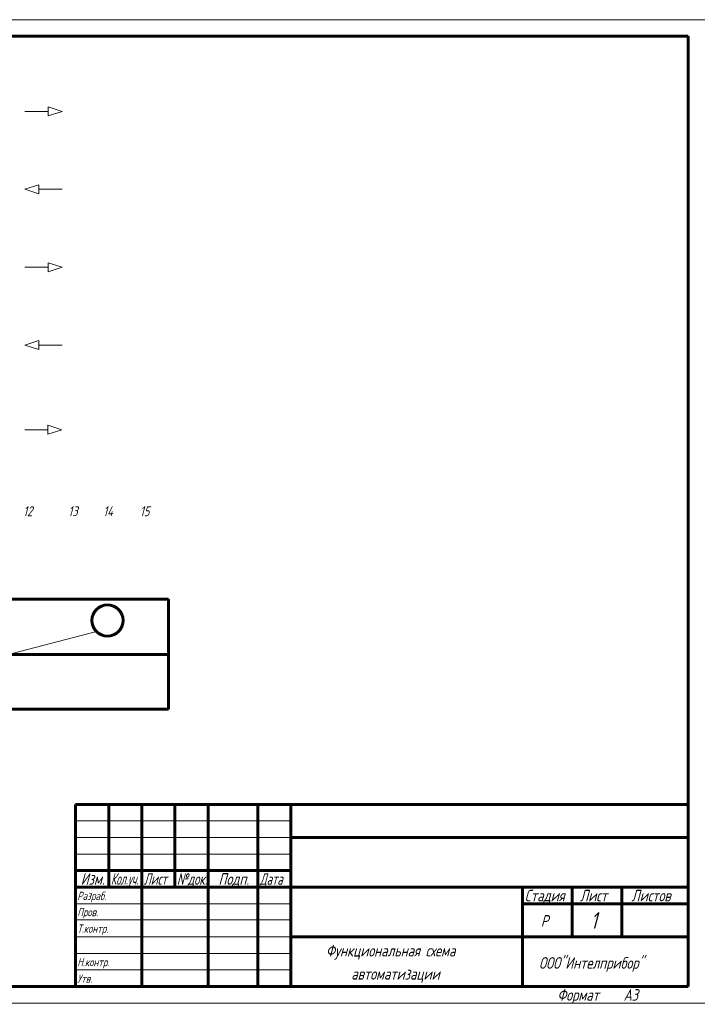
# Model space of a CAD drawing. Header units: millimetres. Extents: x 0 to 840, y 0 to 297.
# Tile 2 of 5: x 213 to 418, y 0 to 297. Entities that reach past the tile are written whole.
import ezdxf

# ---------------------------------------------------------------- set-up
doc = ezdxf.new("R2010")
doc.units = ezdxf.units.MM
doc.linetypes.add('K5LT_BASIC', pattern=[0])
doc.linetypes.add('K5LT_THIN', pattern=[0])
doc.layers.add('Системный слой', color=7, linetype='Continuous')
doc.styles.add('KTEXTSTYLE', font='gost_au.shx', dxfattribs={"width": 0.96, "height": 5})

# ---------------------------------------------------------------- blocks, each defined once
blk = doc.blocks.new('U22')
at = {"layer": 'Системный слой', "color": 7, "linetype": 'K5LT_THIN', "lineweight": 18}
for p, q in [((225.9, 269.29), (221.71, 270.64)), ((221.71, 270.64), (221.71, 267.93)), ((221.71, 269.29), (214.69, 269.29)), ((225.9, 269.29), (221.71, 267.93))]:
    blk.add_line(p, q, dxfattribs=at)
blk = doc.blocks.new('U23')
at = {"layer": 'Системный слой', "color": 7, "linetype": 'K5LT_THIN', "lineweight": 18}
for p, q in [((214.69, 245.79), (218.88, 247.14)), ((218.88, 247.14), (218.88, 244.44)), ((214.69, 245.79), (218.88, 244.44)), ((218.88, 245.79), (225.9, 245.79))]:
    blk.add_line(p, q, dxfattribs=at)
blk = doc.blocks.new('U24')
at = {"layer": 'Системный слой', "color": 7, "linetype": 'K5LT_THIN', "lineweight": 18}
for p, q in [((225.9, 222.24), (221.71, 223.59)), ((221.71, 223.59), (221.71, 220.89)), ((221.71, 222.24), (214.69, 222.24)), ((225.9, 222.24), (221.71, 220.89))]:
    blk.add_line(p, q, dxfattribs=at)
blk = doc.blocks.new('U25')
at = {"layer": 'Системный слой', "color": 7, "linetype": 'K5LT_THIN', "lineweight": 18}
for p, q in [((214.69, 198.74), (218.88, 200.09)), ((218.88, 200.09), (218.88, 197.39)), ((214.69, 198.74), (218.88, 197.39)), ((218.88, 198.74), (225.9, 198.74))]:
    blk.add_line(p, q, dxfattribs=at)
blk = doc.blocks.new('U26')
at = {"layer": 'Системный слой', "color": 7, "linetype": 'K5LT_THIN', "lineweight": 18}
for p, q in [((221.65, 173.15), (214.62, 173.15)), ((225.84, 173.15), (221.65, 174.5)), ((221.65, 174.5), (221.65, 171.8)), ((225.84, 173.15), (221.65, 171.8))]:
    blk.add_line(p, q, dxfattribs=at)

msp = doc.modelspace()

# ---------------------------------------------------------------- linework, layer by layer
at = {"color": 7, "linetype": 'K5LT_THIN', "lineweight": 18}
for p, q in [((0, 297), (420, 297)), ((230, 55), (295, 55)), ((230, 50), (295, 50)), ((230, 45), (295, 45)), ((230, 30), (295, 30)), ((230, 25.18), (295, 25.18)), ((230, 20), (295, 20)), ((230, 15), (295, 15)), ((230, 10), (295, 10)), ((420, 0), (0, 0))]:
    msp.add_line(p, q, dxfattribs=at)
at = {"color": 5, "linetype": 'K5LT_BASIC', "lineweight": 60, "true_color": 0x0000ff}
for p, q in [((20, 292), (415, 292)), ((415, 292), (415, 5)), ((230, 60), (415, 60)), ((230, 5), (230, 60)), ((240, 55), (240, 60)), ((250, 5), (250, 60)), ((260, 55), (260, 60)), ((270, 5), (270, 60)), ((285, 5), (285, 60)), ((295, 5), (295, 60)), ((240, 50), (240, 55)), ((260, 50), (260, 55)), ((240, 45), (240, 50)), ((260, 45), (260, 50)), ((295, 50), (365, 50)), ((365, 50), (415, 50)), ((240, 40), (240, 45)), ((260, 40), (260, 45)), ((230, 40), (250, 40)), ((240, 35), (240, 40)), ((250, 40), (270, 40)), ((260, 35), (260, 40)), ((270, 40), (285, 40)), ((285, 40), (295, 40)), ((230, 35), (250, 35)), ((250, 35), (270, 35)), ((270, 35), (285, 35)), ((285, 35), (295, 35)), ((295, 35), (365, 35)), ((365, 35), (415, 35)), ((365, 20), (365, 35)), ((380, 20), (380, 35)), ((395, 20), (395, 35)), ((365, 30), (380, 30)), ((380, 30), (395, 30)), ((395, 30), (415, 30)), ((295, 20), (365, 20)), ((365, 5), (365, 20)), ((365, 20), (415, 20)), ((415, 5), (20, 5))]:
    msp.add_line(p, q, dxfattribs=at)
at = {"layer": 'Системный слой', "color": 5, "linetype": 'K5LT_BASIC', "lineweight": 60, "true_color": 0x0000ff}
for p, q in [((73, 122), (258, 122)), ((258, 122), (258, 88.76)), ((73, 105.29), (258, 105.29)), ((73, 88.76), (258, 88.76))]:
    msp.add_line(p, q, dxfattribs=at)
at = {"layer": 'Системный слой', "color": 7, "linetype": 'K5LT_THIN', "lineweight": 18}
msp.add_line((236.26, 112.24), (176.88, 96.74), dxfattribs=at)
at = {"layer": 'Системный слой', "color": 5, "linetype": 'K5LT_BASIC', "lineweight": 60, "true_color": 0x0000ff}
msp.add_circle((239.61, 115.56), 4.71, dxfattribs=at)

# ---------------------------------------------------------------- block references
at = {"layer": 'Системный слой'}
for name in ['U22', 'U23', 'U24', 'U25', 'U26']:
    msp.add_blockref(name, (0, 0), dxfattribs=at)

# ---------------------------------------------------------------- texts
at = {"color": 7, "char_height": 2.5, "attachment_point": 1, "style": 'KTEXTSTYLE'}
for s, insert in [('\\H3.5;\\W0.965;\\Q15;\\Q15;Изм.', (231.53, 39.23)), ('\\H3.5;\\W0.965;\\Q15;\\Q15;\\W0.735;Кол.уч.', (240.65, 39.23)), ('\\H3.5;\\W0.965;\\Q15;\\Q15;\\W0.816;Лист', (250.6, 39.23)), ('\\H3.5;\\W0.965;\\Q15;\\Q15;\\W0.859;№док.', (260.57, 39.23)), ('\\H3.5;\\W0.965;\\Q15;\\Q15;Подп.', (273.15, 39.23)), ('\\H3.5;\\W0.965;\\Q15;\\Q15;\\W0.816;Дата', (285.6, 39.23)), ('\\H3.5;\\W0.965;\\Q15;\\Q15;\\H2.50;Разраб.', (230.5, 33.63)), ('\\H3.5;\\W0.965;\\Q15;\\Q15;Стадия', (365.66, 34.23)), ('\\H3.5;\\W0.965;\\Q15;\\Q15;Лист', (382.33, 34.23)), ('\\H3.5;\\W0.965;\\Q15;\\Q15;Листов', (397.88, 34.23)), ('\\H3.5;\\W0.965;\\Q15;\\Q15;\\H2.50;Пров.', (230.5, 28.73)), ('\\H3.5;\\W0.965;\\Q15;\\Q15;\\H5.00;1', (385.53, 27.47)), ('\\H3.5;\\W0.965;\\Q15;\\Q15;Р', (370.52, 26.58)), ('\\H3.5;\\W0.965;\\Q15;\\Q15;\\H2.50;Т.контр.', (230.5, 23.73)), ('\\H3.5;\\W0.965;\\Q15;\\Q15;Функциональная схема', (305.61, 17.58)), ('\\H3.5;\\W0.965;\\Q15;\\Q15;\\H2.50;Н.контр.', (230.5, 13.63)), ('\\H3.5;\\W0.965;\\Q15;\\Q15;ООО"Интелприбор"', (369.96, 13.88)), ('\\H3.5;\\W0.965;\\Q15;\\Q15;автоматизации', (313.25, 10.58)), ('\\H3.5;\\W0.965;\\Q15;\\Q15;\\H2.50;Утв.', (230.5, 8.63)), ('\\H3.5;\\W0.965;\\Q15;\\Q15;Формат', (375.5, 4.23)), ('\\H3.5;\\W0.965;\\Q15;\\Q15;A3', (395.5, 4.23))]:
    msp.add_mtext(s, dxfattribs=dict(at, insert=insert))
at = {"layer": 'Системный слой', "color": 7, "char_height": 2.5, "attachment_point": 1, "style": 'KTEXTSTYLE'}
for s, insert in [('\\H3.5;\\W0.965;\\Q15;\\Q15;\\H3.00;12', (214.17, 150.05)), ('\\H3.5;\\W0.965;\\Q15;\\Q15;\\H3.00;13', (227.79, 150.05)), ('\\H3.5;\\W0.965;\\Q15;\\Q15;\\H3.00;14', (238.34, 150.05)), ('\\H3.5;\\W0.965;\\Q15;\\Q15;\\H3.00;15', (249.43, 150.05))]:
    msp.add_mtext(s, dxfattribs=dict(at, insert=insert))

doc.saveas('drawing.dxf')
